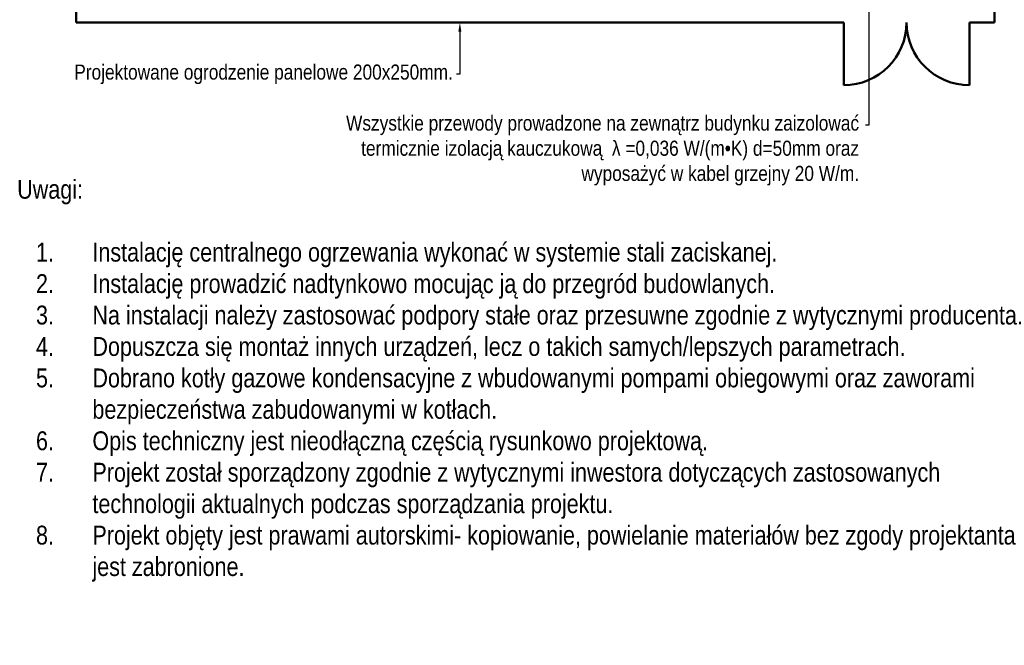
# Model space of a CAD drawing. Header units: centimetres. Extents: x 1912 to 37354, y 4932 to 6633.
# Tile 149 of 236: x 29509 to 30292, y 5085 to 5582. Entities that reach past the tile are written whole.
import ezdxf
from ezdxf import colors
from ezdxf.entities.mleader import LeaderData, LeaderLine
from ezdxf.lldxf.tags import DXFTag
from ezdxf.math import Vec2, Vec3

# ---------------------------------------------------------------- set-up
doc = ezdxf.new("R2010")
doc.units = ezdxf.units.CM
doc.layers.add('IS_chp', color=150, linetype='DASHED', lineweight=50)
doc.layers.add('IS_Opis', color=250, linetype='Continuous', lineweight=9)
doc.styles.add('styl1', font='ARIALN.TTF')
tags = doc.linetypes.add('DASHED', pattern=[19.05, 12.7, -6.35]).pattern_tags.tags
tags[6:7] = [DXFTag(74, 4), DXFTag(75, 0), DXFTag(340, '0'), DXFTag(46, 1.0), DXFTag(50, 0.0), DXFTag(44, 0.0), DXFTag(45, 0.0)]
tags[4:5] = [DXFTag(74, 4), DXFTag(75, 0), DXFTag(340, '0'), DXFTag(46, 1.0), DXFTag(50, 0.0), DXFTag(44, 0.0), DXFTag(45, 0.0)]

msp = doc.modelspace()

# ---------------------------------------------------------------- linework, layer by layer
at = {"layer": 'IS_chp'}
for p, q in [((30284.03, 5580.12), (30284.03, 5753.34)), ((30264.03, 5580.12), (30284.03, 5580.12)), ((30264.03, 5580.12), (30264.03, 5530.12))]:
    msp.add_line(p, q, dxfattribs=at)
msp.add_arc((30264.03, 5580.12), 50, 180, 270, dxfattribs=at)

# ---------------------------------------------------------------- leaders
at = {"layer": 'IS_Opis'}
ml = msp.add_multileader_mtext('Standard', dxfattribs=at)
ml.set_content('\\A1;{\\C256;\\c0;Wszystkie przewody prowadzone na zewnątrz budynku zaizolować termicznie izolacją kauczukową  λ =0,036 W/(m•K) d=50mm oraz wyposażyć w kabel grzejny 20 W/m.}', color=256, style='styl1')
ml.set_leader_properties()
ml.build(insert=Vec2(0, 0))
ml.multileader.update_dxf_attribs({"dogleg_length": 5, "arrow_head_size": 7.5})
ctx = ml.context
ctx.base_point, ctx.char_height, ctx.arrow_head_size, ctx.landing_gap_size, ctx.plane_origin = Vec3(29763.53, 5498.28), 12, 7.5, 5, Vec3(30115.83, 5375.77)
ctx.text_align_type = 2
notes = []
notes.append((ctx, [(0, (1, 1, 0), (30184.03, 5498.28), (-1, 0), 2.78, [(2, [(30184.03, 5701.9)], 0, [])])]))
ctx.mtext.insert, ctx.mtext.width, ctx.mtext.defined_height, ctx.mtext.alignment, ctx.mtext.flow_direction = Vec3(30176.25, 5506.04), 446.1652, 76.92, 3, 5
ctx.mtext.has_bg_fill, ctx.mtext.bg_color, ctx.mtext.bg_scale_factor, ctx.mtext.bg_transparency, ctx.mtext.use_window_bg_color = 1, -1073741824, 1, 0, 1
for ctx, leaders in notes:
    for number, flags, end, landing, length, lines in leaders:
        leader = LeaderData()
        leader.index, (leader.has_last_leader_line, leader.has_dogleg_vector, leader.attachment_direction) = number, flags
        leader.last_leader_point, leader.dogleg_vector, leader.dogleg_length = Vec3(end), Vec3(landing), length
        for number, points, colour, breaks in lines:
            line = LeaderLine()
            line.index, line.vertices, line.color, line.breaks = number, Vec3.list(points), colors.encode_raw_color(colour), breaks
            leader.lines.append(line)
        ctx.leaders.append(leader)

# ---------------------------------------------------------------- next in the draw order: linework, layer by layer
at = {"layer": 'IS_chp'}
for p, q in [((29553.5, 5580.12), (30164.03, 5580.12)), ((30164.03, 5580.12), (30164.03, 5530.12))]:
    msp.add_line(p, q, dxfattribs=at)
msp.add_arc((30164.03, 5580.12), 50, 270, 0, dxfattribs=at)

# ---------------------------------------------------------------- next in the draw order: texts
at = {"layer": 'IS_Opis', "insert": (29506.71, 5454.89), "char_height": 15, "attachment_point": 1, "style": 'styl1'}
msp.add_mtext_dynamic_manual_height_columns('Uwagi: \\P\\P\\pxi-3,l4,t4;1.^IInstalację centralnego ogrzewania wykonać w systemie stali zaciskanej. \\P2.^IInstalację prowadzić nadtynkowo mocując ją do przegród budowlanych.\\P{\\A1;3.^INa instalacji należy zastosować podpory stałe oraz przesuwne zgodnie z wytycznymi producenta}.\\P4.^IDopuszcza się montaż innych urządzeń, lecz o takich samych/lepszych parametrach.\\P5.^IDobrano kotły gazowe kondensacyjne z wbudowanymi pompami obiegowymi oraz zaworami bezpieczeństwa zabudowanymi w kotłach.\\P6.^IOpis techniczny jest nieodłączną częścią rysunkowo projektową. \\P7.^IProjekt został sporządzony zgodnie z wytycznymi inwestora dotyczących zastosowanych technologii aktualnych podczas sporządzania projektu.\\P8.^IProjekt objęty jest prawami autorskimi- kopiowanie, powielanie materiałów bez zgody projektanta jest zabronione.', width=804.0406, gutter_width=12.5, heights=[0], dxfattribs=at)

# ---------------------------------------------------------------- next in the draw order: leaders
at = {"layer": 'IS_Opis'}
ml = msp.add_multileader_mtext('Standard', dxfattribs=at)
ml.set_content('\\A1;{\\C256;\\c0;Projektowane ogrodzenie panelowe 200x250mm.}', color=256, style='styl1')
ml.set_leader_properties()
ml.build(insert=Vec2(0, 0))
ml.multileader.update_dxf_attribs({"dogleg_length": 5, "arrow_head_size": 7.5})
ctx = ml.context
ctx.base_point, ctx.char_height, ctx.arrow_head_size, ctx.landing_gap_size, ctx.plane_origin = Vec3(29547.12, 5538.84), 12, 7.5, 5, Vec3(29920.55, 5355.94)
notes = []
notes.append((ctx, [(0, (1, 1, 0), (29858.77, 5538.84), (-1, 0), 2.78, [(0, [(29858.77, 5580.12)], 0, [])])]))
ctx.mtext.insert, ctx.mtext.width, ctx.mtext.defined_height, ctx.mtext.flow_direction = Vec3(29552.12, 5546.61), 311.7565, 76.92, 5
ctx.mtext.has_bg_fill, ctx.mtext.bg_color, ctx.mtext.bg_scale_factor, ctx.mtext.bg_transparency, ctx.mtext.use_window_bg_color = 1, -1073741824, 1, 0, 1
for ctx, leaders in notes:
    for number, flags, end, landing, length, lines in leaders:
        leader = LeaderData()
        leader.index, (leader.has_last_leader_line, leader.has_dogleg_vector, leader.attachment_direction) = number, flags
        leader.last_leader_point, leader.dogleg_vector, leader.dogleg_length = Vec3(end), Vec3(landing), length
        for number, points, colour, breaks in lines:
            line = LeaderLine()
            line.index, line.vertices, line.color, line.breaks = number, Vec3.list(points), colors.encode_raw_color(colour), breaks
            leader.lines.append(line)
        ctx.leaders.append(leader)

# ---------------------------------------------------------------- next in the draw order: linework, layer by layer
at = {"layer": 'IS_chp'}
msp.add_line((29553.5, 5753.34), (29553.5, 5580.12), dxfattribs=at)

doc.saveas('drawing.dxf')
